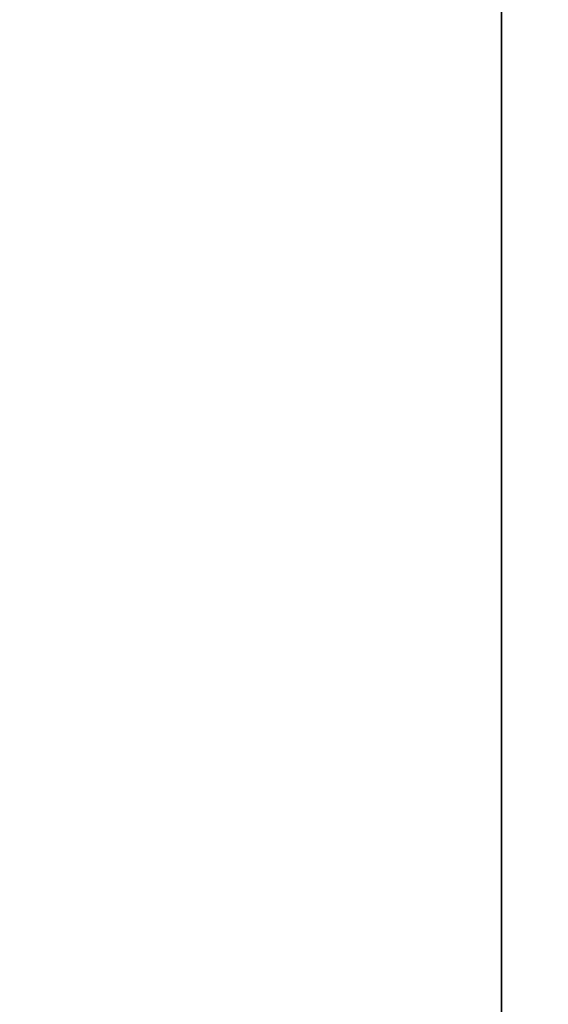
# Model space of a CAD drawing. Extents: x -4.8 to 50.9, y -3 to 23.4.
# Tile 128 of 256: x 18.796 to 18.91, y 1.343 to 1.556. Entities that reach past the tile are written whole.
import ezdxf

# ---------------------------------------------------------------- set-up
doc = ezdxf.new("R2010")
doc.units = 0

# ---------------------------------------------------------------- blocks, each defined once
blk = doc.blocks.new('Box-c2c06f0e-7ed6-4fdd-8369-226d69c0101d')
at = {"color": 253, "linetype": 'Continuous', "true_color": 0xa0a0a0, "transparency": 33554687}
mesh = blk.add_polyface(dxfattribs=at)
corners = [(0, 0), (49, 0), (49, 21.5), (0, 21.5), (0, 0, 0.01), (49, 0, 0.01), (49, 21.5, 0.01), (0, 21.5, 0.01)]
mesh.append_faces([[corners[k] for k in face] for face in [(0, 1, 2, 3), (4, 5, 6, 7), (0, 1, 5, 4), (1, 2, 6, 5), (2, 3, 7, 6), (3, 0, 4, 7)]], dxfattribs={"color": 253})
blk = doc.blocks.new('Box-76308f23-7f61-448f-8f6c-364ea738911b')
at = {"color": 253, "linetype": 'Continuous', "true_color": 0xa0a0a0, "transparency": 33554687}
mesh = blk.add_polyface(dxfattribs=at)
corners = [(0, 0), (49, 0), (49, 21.5), (0, 21.5), (0, 0, 0.01), (49, 0, 0.01), (49, 21.5, 0.01), (0, 21.5, 0.01)]
mesh.append_faces([[corners[k] for k in face] for face in [(0, 1, 2, 3), (4, 5, 6, 7), (0, 1, 5, 4), (1, 2, 6, 5), (2, 3, 7, 6), (3, 0, 4, 7)]], dxfattribs={"color": 253})
blk = doc.blocks.new('ccd67168-3ead-4e45-93d0-8844f19eb6f0')
at = {"linetype": 'Continuous', "transparency": 33554687}
for name, p in [('Box-c2c06f0e-7ed6-4fdd-8369-226d69c0101d', (0, 0)), ('Box-76308f23-7f61-448f-8f6c-364ea738911b', (0, 0, 18.99))]:
    blk.add_blockref(name, p, dxfattribs=at)
blk = doc.blocks.new('CoilBox-d6ead56a-a8a1-4f36-8917-e5313700d640')
at = {"color": 251, "linetype": 'Continuous', "true_color": 0x5b5b5b, "transparency": 33554687}
mesh = blk.add_polyface(dxfattribs=at)
corners = [(0, 0), (27.7, 0), (27.7, 2), (0, 2), (0, 0, 18.06), (27.7, 0, 18.06), (27.7, 2, 18.06), (0, 2, 18.06)]
mesh.append_faces([[corners[k] for k in face] for face in [(0, 1, 2, 3), (4, 5, 6, 7), (0, 1, 5, 4), (1, 2, 6, 5), (2, 3, 7, 6), (3, 0, 4, 7)]], dxfattribs={"color": 251})
blk = doc.blocks.new('6606372f-01ab-469d-b4c5-59d1662c3a4e')
at = {"linetype": 'Continuous', "transparency": 33554687}
blk.add_blockref('CoilBox-d6ead56a-a8a1-4f36-8917-e5313700d640', (0, 0), dxfattribs=at)
blk = doc.blocks.new('e5e0e6fc-4047-40e2-9532-d847478d1142')
at = {"linetype": 'Continuous', "transparency": 33554687}
for name, p in [('ccd67168-3ead-4e45-93d0-8844f19eb6f0', (0, 0)), ('6606372f-01ab-469d-b4c5-59d1662c3a4e', (18.9, 1, 0.2))]:
    blk.add_blockref(name, p, dxfattribs=at)

msp = doc.modelspace()

# ---------------------------------------------------------------- block references
at = {"transparency": 33554687}
msp.add_blockref('e5e0e6fc-4047-40e2-9532-d847478d1142', (0, 0), dxfattribs=at)

doc.saveas('drawing.dxf')
